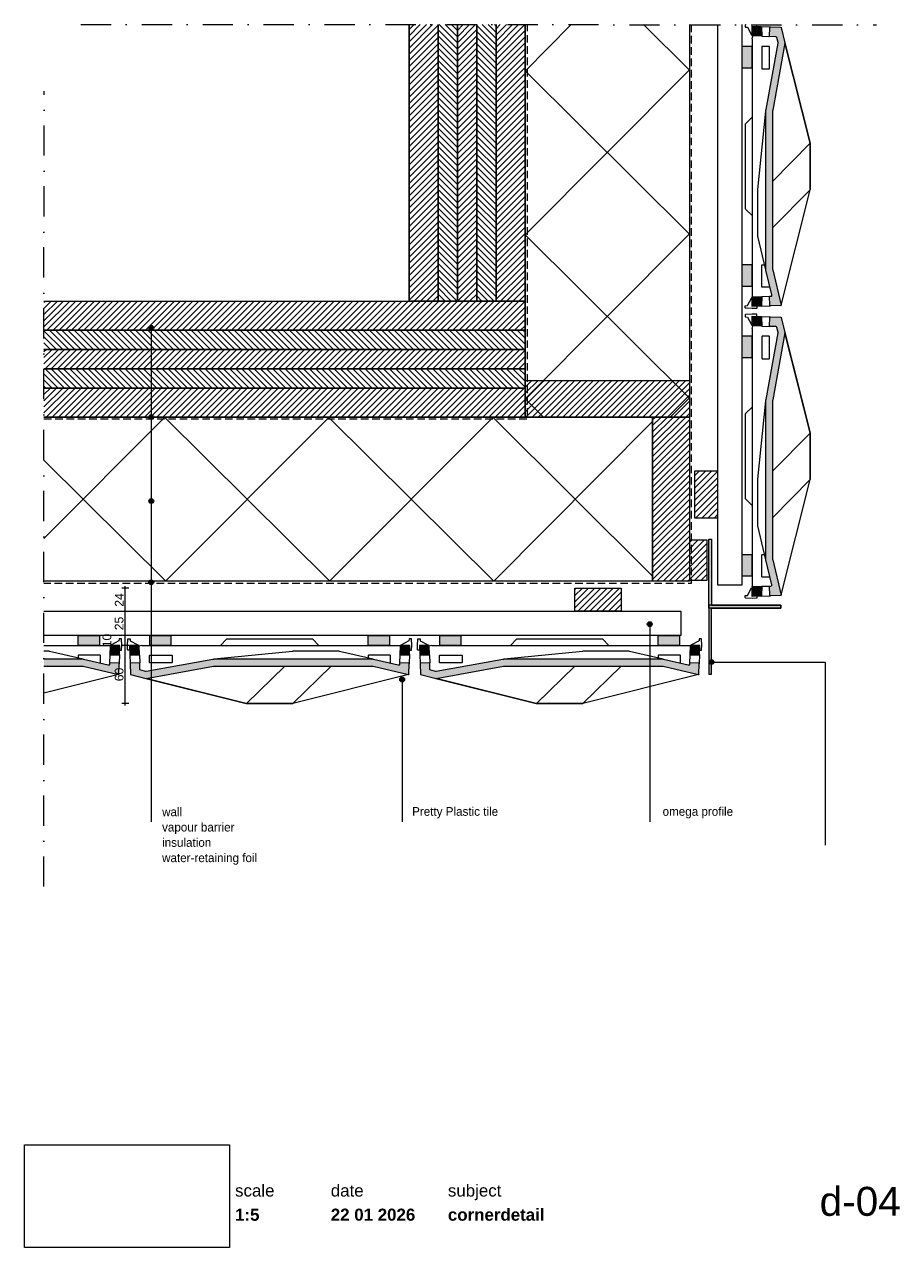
# Paper-space layout 'd-04 cornerdetail (3)' of a CAD drawing. Header units: millimetres. Extents: x 14 to 195, y 11 to 264.
import ezdxf
from ezdxf.xclip import XClip

# ---------------------------------------------------------------- set-up
doc = ezdxf.new("R2010")
doc.units = ezdxf.units.MM
doc.header["$MEASUREMENT"] = 0
doc.header["$XCLIPFRAME"] = 0
for name, pattern in [('B0302', [12.51, 6.26, -3.125, 0, -3.125]), ('B0701', [2.3412, 1.56, -0.7812]), ('Wipeout_Contour', [1000, 0, -1000])]:
    doc.linetypes.add(name, pattern=pattern)
for name, color, linetype in [('#01', 7, 'Continuous'), ('Dim - 1_50_100', 7, 'Continuous'), ('Info - 1_50_100', 7, 'Continuous'), ('Info - 1_5_10', 7, 'Continuous'), ('Info - English', 7, 'Continuous')]:
    doc.layers.add(name, color=color, linetype=linetype)
doc.styles.add('GENERATED_STYLE_1', font='HelveticaNeue.ttc')
doc.styles.add('GENERATED_STYLE_2', font='HelveticaNeue.ttc')
doc.styles.add('GENERATED_STYLE_3', font='Helvetica.ttc')
doc.styles.add('GENERATED_STYLE_4', font='txt')
picture_1 = doc.add_image_def('image1.png', size_in_pixel=(317, 159))
pattern_1 = [(45, (-5045.1847, 863.7563), (-0.6363961, 0.6363961), [])]
pattern_2 = [(315, (-5045.1847, 863.7563), (0.6363961, 0.6363961), [])]

# ---------------------------------------------------------------- blocks, each defined once
blk = doc.blocks.new('Drawing_1_1', base_point=(-200, 60))
at = {"color": 2, "linetype": 'Continuous', "lineweight": 0}
for s, insert, char_height, attachment_point, style in [('\\A1;{\\pql;\\fHelvetica Neue|b0|i0|c0|p0;\\W1.000000;scale}', (57.28, 24.14), 2.5, 1, 'GENERATED_STYLE_1'), ('\\A1;{\\pql;\\fHelvetica Neue|b0|i0|c0|p0;\\W1.000000;date}', (77.08, 24.14), 2.5, 1, 'GENERATED_STYLE_1'), ('\\A1;{\\pql;\\fHelvetica Neue|b0|i0|c0|p0;\\W1.000000;subject}', (101.31, 24.14), 2.5, 1, 'GENERATED_STYLE_1'), ('\\A1;{\\pqr;\\fHelvetica Neue|b0|i0|c0|p0;\\W1.000000;d-04}', (195, 23.65), 6, 3, 'GENERATED_STYLE_1'), ('\\A1;{\\pql;\\fHelvetica Neue|b1|i0|c0|p0;\\W1.000000;1:5}', (57.28, 19.12), 2.5, 1, 'GENERATED_STYLE_2'), ('\\A1;{\\pql;\\fHelvetica Neue|b1|i0|c0|p0;\\W1.000000;22 01 2026}', (77.08, 19.14), 2.5, 1, 'GENERATED_STYLE_2'), ('\\A1;{\\pql;\\fHelvetica Neue|b1|i0|c0|p0;\\W1.000000;cornerdetail}', (101.31, 19.14), 2.5, 1, 'GENERATED_STYLE_2')]:
    blk.add_mtext(s, dxfattribs=dict(at, insert=insert, char_height=char_height, attachment_point=attachment_point, style=style))
at = {"color": 254, "linetype": 'Wipeout_Contour', "lineweight": 0, "ltscale": 174.062972}
blk.add_wipeout([(13.71, 11.09), (56.11, 11.09), (56.11, 32.35), (13.71, 32.35)], dxfattribs=at)
at = {"color": 9, "lineweight": 0}
image = blk.add_image(picture_1, insert=(13.71, 11.09), size_in_units=(42.4, 21.27), dxfattribs=at)
image.set_boundary_path([(-0.5, -0.5), (316.5, 158.5)])
blk = doc.blocks.new('Drawing_2_1', base_point=(-5045.18, 863.76))
at = {"layer": '#01', "linetype": 'Continuous', "lineweight": 0, "true_color": 0x000000}
for points in [[(39.44, 201.47), (39.47, 201.27), (39.58, 201.11), (39.75, 201), (39.94, 200.97), (40.13, 201), (40.29, 201.11), (40.4, 201.27), (40.44, 201.47), (40.4, 201.66), (40.29, 201.82), (40.13, 201.93), (39.94, 201.97), (39.75, 201.93), (39.58, 201.82), (39.47, 201.66)], [(39.44, 183), (39.47, 182.81), (39.58, 182.65), (39.75, 182.54), (39.94, 182.5), (40.13, 182.54), (40.29, 182.65), (40.4, 182.81), (40.44, 183), (40.4, 183.19), (40.29, 183.36), (40.13, 183.47), (39.94, 183.5), (39.75, 183.47), (39.58, 183.36), (39.47, 183.19)], [(39.44, 165.61), (39.47, 165.42), (39.58, 165.26), (39.75, 165.15), (39.94, 165.11), (40.13, 165.15), (40.29, 165.26), (40.4, 165.42), (40.44, 165.61), (40.4, 165.8), (40.29, 165.97), (40.13, 166.08), (39.94, 166.11), (39.75, 166.08), (39.58, 165.97), (39.47, 165.8)], [(39.44, 148.8), (39.47, 148.61), (39.58, 148.44), (39.75, 148.34), (39.94, 148.3), (40.13, 148.34), (40.29, 148.44), (40.4, 148.61), (40.44, 148.8), (40.4, 148.99), (40.29, 149.15), (40.13, 149.26), (39.94, 149.3), (39.75, 149.26), (39.58, 149.15), (39.47, 148.99)], [(142.57, 140.12), (142.61, 139.93), (142.72, 139.77), (142.88, 139.66), (143.07, 139.62), (143.26, 139.66), (143.43, 139.77), (143.54, 139.93), (143.57, 140.12), (143.54, 140.31), (143.43, 140.47), (143.26, 140.58), (143.07, 140.62), (142.88, 140.58), (142.72, 140.47), (142.61, 140.31)], [(155.37, 132.28), (155.4, 132.09), (155.51, 131.93), (155.68, 131.82), (155.87, 131.78), (156.06, 131.82), (156.22, 131.93), (156.33, 132.09), (156.37, 132.28), (156.33, 132.47), (156.22, 132.63), (156.06, 132.74), (155.87, 132.78), (155.68, 132.74), (155.51, 132.63), (155.4, 132.47)], [(91.35, 128.66), (91.39, 128.47), (91.5, 128.31), (91.66, 128.2), (91.85, 128.16), (92.04, 128.2), (92.2, 128.31), (92.31, 128.47), (92.35, 128.66), (92.31, 128.86), (92.2, 129.02), (92.04, 129.13), (91.85, 129.16), (91.66, 129.13), (91.5, 129.02), (91.39, 128.86)]]:
    blk.add_hatch(color=18, dxfattribs=at).paths.add_polyline_path(points)
at = {"layer": 'Info - 1_50_100', "linetype": 'Continuous', "lineweight": 0, "true_color": 0x000000}
h = blk.add_hatch(dxfattribs=at)
h.set_pattern_fill('310_Naaldhout__01__0001', color=18, style=0, pattern_type=2)
h.set_pattern_definition(pattern_1)
h.paths.add_polyline_path([(99.27, 264.23), (93.27, 264.23), (93.27, 207), (99.27, 207)])
h = blk.add_hatch(dxfattribs=at)
h.set_pattern_fill('310_Naaldhout__02__0001', color=18, style=0, pattern_type=2)
h.set_pattern_definition(pattern_2)
h.paths.add_polyline_path([(103.27, 264.23), (99.27, 264.23), (99.27, 207), (103.27, 207)])
h = blk.add_hatch(dxfattribs=at)
h.set_pattern_fill('310_Naaldhout__01__0001', color=18, style=0, pattern_type=2)
h.set_pattern_definition(pattern_1)
h.paths.add_polyline_path([(107.27, 264.23), (103.27, 264.23), (103.27, 207), (107.27, 207)])
h = blk.add_hatch(dxfattribs=at)
h.set_pattern_fill('310_Naaldhout__02__0001', color=18, style=0, pattern_type=2)
h.set_pattern_definition(pattern_2)
h.paths.add_polyline_path([(111.27, 264.23), (107.27, 264.23), (107.27, 207), (111.27, 207)])
h = blk.add_hatch(dxfattribs=at)
h.set_pattern_fill('310_Naaldhout__01__0001', color=18, style=0, pattern_type=2)
h.set_pattern_definition(pattern_1)
h.paths.add_polyline_path([(117.27, 264.23), (111.27, 264.23), (111.27, 207), (117.27, 207)])
h = blk.add_hatch(dxfattribs=at)
h.set_pattern_fill('415_Isolatie_ruit_0001', color=18, style=0, pattern_type=2)
h.set_pattern_definition([(45.152, (117.267, 288.57), (-16.9703, 16.8807), []), (135.152, (117.267, 288.57), (16.9703, 17.0605), [])])
h.paths.add_polyline_path([(151.27, 264.23), (117.27, 264.23), (117.27, 183), (151.27, 183)])
h = blk.add_hatch(dxfattribs=at)
h.set_pattern_fill('310_Naaldhout__01__0001', color=18, style=0, pattern_type=2)
h.set_pattern_definition(pattern_1)
h.paths.add_polyline_path([(117.27, 207), (17.74, 207), (17.74, 201), (117.27, 201)])
h = blk.add_hatch(dxfattribs=at)
h.set_pattern_fill('310_Naaldhout__02__0001', color=18, style=0, pattern_type=2)
h.set_pattern_definition(pattern_2)
h.paths.add_polyline_path([(117.27, 201), (17.74, 201), (17.74, 197), (117.27, 197)])
h = blk.add_hatch(dxfattribs=at)
h.set_pattern_fill('310_Naaldhout__01__0001', color=18, style=0, pattern_type=2)
h.set_pattern_definition(pattern_1)
h.paths.add_polyline_path([(117.27, 197), (17.74, 197), (17.74, 193), (117.27, 193)])
h = blk.add_hatch(dxfattribs=at)
h.set_pattern_fill('310_Naaldhout__02__0001', color=18, style=0, pattern_type=2)
h.set_pattern_definition(pattern_2)
h.paths.add_polyline_path([(117.27, 193), (17.74, 193), (17.74, 189), (117.27, 189)])
h = blk.add_hatch(dxfattribs=at)
h.set_pattern_fill('310_Naaldhout__01__0001', color=18, style=0, pattern_type=2)
h.set_pattern_definition(pattern_1)
h.paths.add_polyline_path([(117.27, 183), (151.27, 183), (151.27, 190.6), (117.27, 190.6)])
h = blk.add_hatch(dxfattribs=at)
h.set_pattern_fill('310_Naaldhout__01__0001', color=18, style=0, pattern_type=2)
h.set_pattern_definition(pattern_1)
h.paths.add_polyline_path([(117.27, 189), (17.74, 189), (17.74, 183), (117.27, 183)])
h = blk.add_hatch(dxfattribs=at)
h.set_pattern_fill('415_Isolatie_ruit_0001', color=18, style=0, pattern_type=2)
h.set_pattern_definition([(135.152, (42.9, 149.003), (16.8807, 16.9703), []), (225.152, (42.9, 149.003), (-17.0605, 16.9703), [])])
h.paths.add_polyline_path([(143.67, 183), (17.74, 183), (17.74, 149), (143.67, 149)])
h = blk.add_hatch(dxfattribs=at)
h.set_pattern_fill('310_Naaldhout__01__0001', color=18, style=0, pattern_type=2)
h.set_pattern_definition(pattern_1)
h.paths.add_polyline_path([(151.27, 149), (151.27, 183), (143.67, 183), (143.67, 149)])
for points in [[(155.87, 157.71), (155.27, 157.71), (155.27, 143.45), (170.17, 143.45), (170.17, 144.05), (155.87, 144.05)], [(155.87, 129.78), (155.87, 143.45), (170.17, 143.45), (170.17, 144.05), (155.27, 144.05), (155.27, 129.78)]]:
    blk.add_hatch(color=18, dxfattribs=at).paths.add_polyline_path(points)
at = {"layer": 'Info - 1_5_10', "linetype": 'Continuous', "lineweight": 0, "true_color": 0xd1d7d8}
for points in [[(166.08, 263.83), (164.24, 263.89), (164.24, 261.89), (166.25, 261.82), (166.18, 263.73, 0.394037)], [(167.1, 213.52), (167.1, 213.48), (167.11, 213.45), (167.11, 213.42), (168.33, 208.27, -0.473151), (168.14, 208.02), (167.85, 208.01), (167.92, 206.11, 0.414085), (168.02, 206.01), (170.17, 206.08, 0.473285), (170.23, 206.16), (168.51, 213.44), (168.51, 213.46), (168.5, 213.48), (168.5, 246.4), (168.5, 246.44), (168.51, 246.48), (168.51, 246.53), (171.05, 260.42), (171.05, 260.43), (171.05, 260.45), (171.05, 260.47), (170.26, 263.64, 0.334541), (170.2, 263.69), (168.02, 263.76, 0.414085), (167.91, 263.67), (167.85, 261.76), (169.19, 261.71, -0.334419), (169.38, 261.56), (169.64, 260.5), (169.65, 260.48), (169.65, 260.45), (169.65, 260.43), (169.65, 260.41), (167.13, 246.63), (167.12, 246.58), (167.12, 246.52), (167.11, 246.46), (167.11, 246.4), (167.1, 246.34)], [(164.24, 207.89), (164.24, 205.88), (166.08, 205.94, 0.394037), (166.18, 206.04), (166.25, 207.96)], [(166.08, 203.83), (164.24, 203.89), (164.24, 201.89), (166.25, 201.82), (166.18, 203.73, 0.394037)], [(167.1, 153.52), (167.1, 153.48), (167.11, 153.45), (167.11, 153.42), (168.33, 148.27, -0.473151), (168.14, 148.02), (167.85, 148.01), (167.92, 146.11, 0.414085), (168.02, 146.01), (170.17, 146.08, 0.473285), (170.23, 146.16), (168.51, 153.44), (168.51, 153.46), (168.5, 153.48), (168.5, 186.4), (168.5, 186.44), (168.51, 186.48), (168.51, 186.53), (171.05, 200.42), (171.05, 200.43), (171.05, 200.45), (171.05, 200.47), (170.26, 203.64, 0.334541), (170.2, 203.69), (168.02, 203.76, 0.414085), (167.91, 203.67), (167.85, 201.76), (169.19, 201.71, -0.334419), (169.38, 201.56), (169.64, 200.5), (169.65, 200.48), (169.65, 200.45), (169.65, 200.43), (169.65, 200.41), (167.13, 186.63), (167.12, 186.58), (167.12, 186.52), (167.11, 186.46), (167.11, 186.4), (167.1, 186.34)], [(164.24, 147.89), (164.24, 145.88), (166.08, 145.94, 0.394037), (166.18, 146.04), (166.25, 147.96)], [(31.43, 135.71), (31.36, 133.71), (33.28, 133.78, 0.394037), (33.37, 133.87), (33.44, 135.71)], [(35.49, 133.87, 0.394037), (35.58, 133.78), (37.5, 133.71), (37.43, 135.71), (35.42, 135.71)], [(91.43, 135.71), (91.36, 133.71), (93.28, 133.78, 0.394037), (93.37, 133.87), (93.44, 135.71)], [(95.49, 133.87, 0.394037), (95.58, 133.78), (97.5, 133.71), (97.43, 135.71), (95.42, 135.71)], [(151.43, 135.71), (151.36, 133.71), (153.28, 133.78, 0.394037), (153.37, 133.87), (153.44, 135.71)], [(25.8, 132.85), (17.74, 132.85), (17.74, 131.45), (25.83, 131.45), (25.86, 131.45), (25.88, 131.45), (33.16, 129.73, 0.473285), (33.23, 129.78), (33.31, 131.94, 0.414085), (33.21, 132.04), (31.3, 132.11), (31.29, 131.81, -0.473151), (31.05, 131.63), (25.89, 132.84), (25.86, 132.85), (25.83, 132.85)], [(85.8, 132.85), (52.97, 132.85), (52.91, 132.85), (52.86, 132.85), (52.8, 132.84), (52.74, 132.83), (52.69, 132.82), (38.91, 130.31), (38.89, 130.31), (38.86, 130.31), (38.84, 130.31), (38.82, 130.31), (37.75, 130.58, -0.334419), (37.6, 130.77), (37.56, 132.11), (35.65, 132.04, 0.414085), (35.55, 131.94), (35.63, 129.76, 0.334541), (35.67, 129.7), (38.85, 128.91), (38.87, 128.9), (38.88, 128.9), (38.89, 128.91), (52.79, 131.44), (52.83, 131.45), (52.87, 131.45), (52.92, 131.45), (85.83, 131.45), (85.86, 131.45), (85.88, 131.45), (93.16, 129.73, 0.473285), (93.23, 129.78), (93.31, 131.94, 0.414085), (93.21, 132.04), (91.3, 132.11), (91.29, 131.81, -0.473151), (91.05, 131.63), (85.89, 132.84), (85.86, 132.85), (85.83, 132.85)], [(145.8, 132.85), (112.97, 132.85), (112.91, 132.85), (112.86, 132.85), (112.8, 132.84), (112.74, 132.83), (112.69, 132.82), (98.91, 130.31), (98.89, 130.31), (98.86, 130.31), (98.84, 130.31), (98.82, 130.31), (97.75, 130.58, -0.334419), (97.6, 130.77), (97.56, 132.11), (95.65, 132.04, 0.414085), (95.55, 131.94), (95.63, 129.76, 0.334541), (95.67, 129.7), (98.85, 128.91), (98.87, 128.9), (98.88, 128.9), (98.89, 128.91), (112.79, 131.44), (112.83, 131.45), (112.87, 131.45), (112.92, 131.45), (145.83, 131.45), (145.86, 131.45), (145.88, 131.45), (153.16, 129.73, 0.473285), (153.23, 129.78), (153.31, 131.94, 0.414085), (153.21, 132.04), (151.3, 132.11), (151.29, 131.81, -0.473151), (151.05, 131.63), (145.89, 132.84), (145.86, 132.85), (145.83, 132.85)]]:
    blk.add_hatch(color=254, dxfattribs=at).paths.add_polyline_path(points)
at = {"layer": 'Info - 1_5_10', "linetype": 'Continuous', "lineweight": 0, "true_color": 0xffffff}
for points in [[(162.14, 259.71), (162.14, 255.31), (164.24, 255.31), (164.24, 259.71)], [(162.14, 214.51), (162.14, 210.11), (164.24, 210.11), (164.24, 214.51)], [(162.14, 199.71), (162.14, 195.31), (164.24, 195.31), (164.24, 199.71)], [(162.14, 154.51), (162.14, 150.11), (164.24, 150.11), (164.24, 154.51)], [(24.81, 137.81), (24.81, 135.72), (29.21, 135.72), (29.21, 137.81)], [(39.61, 137.81), (39.61, 135.72), (44.01, 135.72), (44.01, 137.81)], [(84.81, 137.81), (84.81, 135.72), (89.21, 135.72), (89.21, 137.81)], [(99.61, 137.81), (99.61, 135.72), (104.01, 135.72), (104.01, 137.81)], [(144.81, 137.81), (144.81, 135.72), (149.21, 135.72), (149.21, 137.81)]]:
    blk.add_hatch(color=7, dxfattribs=at).paths.add_polyline_path(points)
at = {"layer": 'Info - 1_5_10', "linetype": 'Continuous', "lineweight": 0, "true_color": 0x99a3a6}
h = blk.add_hatch(dxfattribs=at)
h.set_pattern_fill('310_Naaldhout__01__0001', color=253, style=0, pattern_type=2)
h.set_pattern_definition(pattern_1)
h.paths.add_polyline_path([(157.15, 171.77), (152.35, 171.77), (152.35, 162.17), (157.15, 162.17)])
h = blk.add_hatch(dxfattribs=at)
h.set_pattern_fill('310_Naaldhout__01__0001', color=253, style=0, pattern_type=2)
h.set_pattern_definition(pattern_1)
h.paths.add_polyline_path([(154.96, 157.5), (151.27, 157.5), (151.27, 149.23), (154.96, 149.23)])
h = blk.add_hatch(dxfattribs=at)
h.set_pattern_fill('310_Naaldhout__01__0001', color=253, style=0, pattern_type=2)
h.set_pattern_definition(pattern_1)
h.paths.add_polyline_path([(127.59, 142.8), (137.19, 142.8), (137.19, 147.6), (127.59, 147.6)])
at = {"layer": '#01', "color": 9, "linetype": 'Continuous', "lineweight": 0}
for p, q in [((39.94, 200.97), (39.94, 110.43)), ((39.94, 182.5), (39.94, 99.18)), ((39.94, 165.11), (39.94, 114.8)), ((39.94, 148.3), (39.94, 99.18)), ((143.07, 139.62), (143.07, 99.18)), ((91.85, 128.16), (91.85, 99.18))]:
    blk.add_line(p, q, dxfattribs=at)
at = {"layer": '#01', "color": 2, "linetype": 'B0701', "lineweight": 0, "flags": 128}
for points in [[(151.67, 264.23), (151.67, 148.57), (17.74, 148.57)], [(17.74, 182.61), (117.75, 182.6), (117.75, 264.23)]]:
    blk.add_lwpolyline(points, dxfattribs=at)
at = {"layer": '#01', "color": 9, "linetype": 'Continuous', "lineweight": 0, "flags": 128}
blk.add_lwpolyline([(156.37, 132.28), (179.37, 132.28), (179.37, 94.4)], dxfattribs=at)
at = {"layer": '#01', "color": 1, "linetype": 'Continuous', "lineweight": 0}
for centre in [(39.94, 201.47), (39.94, 183), (39.94, 165.61), (39.94, 148.8), (143.07, 140.12), (155.87, 132.28), (91.85, 128.66)]:
    blk.add_circle(centre, 0.5, dxfattribs=at)
at = {"layer": 'Dim - 1_50_100', "color": 1, "linetype": 'Continuous', "lineweight": 0}
for p, q in [((35.32, 147.56), (33.82, 147.56)), ((34.57, 147.56), (34.57, 147.96)), ((34.57, 142.76), (34.57, 147.56)), ((35.32, 142.76), (33.82, 142.76)), ((34.57, 137.81), (34.57, 142.76)), ((35.32, 137.81), (33.82, 137.81)), ((34.57, 135.72), (34.57, 137.81)), ((35.32, 135.72), (33.82, 135.72)), ((34.57, 123.72), (34.57, 135.72)), ((35.32, 123.72), (33.82, 123.72)), ((34.57, 123.32), (34.57, 123.72))]:
    blk.add_line(p, q, dxfattribs=at)
at = {"layer": 'Info - 1_50_100', "color": 9, "linetype": 'Continuous', "lineweight": 0, "flags": 128}
for points in [[(99.27, 264.23), (99.27, 207), (93.27, 207), (93.27, 264.23)], [(103.27, 264.23), (103.27, 207), (99.27, 207), (99.27, 264.23)], [(107.27, 264.23), (107.27, 207), (103.27, 207), (103.27, 264.23)], [(111.27, 264.23), (111.27, 207), (107.27, 207), (107.27, 264.23)], [(117.27, 264.23), (117.27, 207), (111.27, 207), (111.27, 264.23)], [(162.14, 264.23), (162.14, 148.22), (157.15, 148.22), (157.15, 264.23)], [(17.74, 207), (117.27, 207), (117.27, 201), (17.74, 201)], [(17.74, 201), (117.27, 201), (117.27, 197), (17.74, 197)], [(17.74, 197), (117.27, 197), (117.27, 193), (17.74, 193)], [(17.74, 193), (117.27, 193), (117.27, 189), (17.74, 189)], [(17.74, 189), (117.27, 189), (117.27, 183), (17.74, 183)], [(17.74, 142.8), (149.52, 142.8), (149.52, 137.81), (17.74, 137.81)]]:
    blk.add_lwpolyline(points, dxfattribs=at)
at = {"layer": 'Info - 1_50_100', "color": 4, "linetype": 'Continuous', "lineweight": 0, "flags": 128}
for points in [[(93.27, 264.23), (93.27, 207), (117.27, 207), (117.27, 264.23)], [(17.74, 207), (117.27, 207), (117.27, 183), (17.74, 183)]]:
    blk.add_lwpolyline(points, dxfattribs=at)
at = {"layer": 'Info - 1_50_100', "color": 1, "linetype": 'Continuous', "lineweight": 0, "flags": 128}
for points in [[(151.27, 264.23), (151.27, 183), (117.27, 183), (117.27, 264.23)], [(17.74, 183), (143.67, 183), (143.67, 149), (17.74, 149)]]:
    blk.add_lwpolyline(points, dxfattribs=at)
at = {"layer": 'Info - 1_50_100', "color": 2, "linetype": 'Continuous', "lineweight": 0, "flags": 128}
for points in [[(117.27, 183), (117.27, 190.6), (151.27, 190.6), (151.27, 183)], [(151.27, 149), (143.67, 149), (143.67, 183), (151.27, 183)]]:
    blk.add_lwpolyline(points, close=True, dxfattribs=at)
at = {"layer": 'Info - 1_50_100', "color": 9, "linetype": 'Continuous', "lineweight": 0, "flags": 128}
for points in [[(155.87, 157.71), (155.87, 144.05), (170.17, 144.05), (170.17, 143.45), (155.27, 143.45), (155.27, 157.71)], [(155.87, 129.78), (155.87, 143.45), (170.17, 143.45), (170.17, 144.05), (155.27, 144.05), (155.27, 129.78)]]:
    blk.add_lwpolyline(points, close=True, dxfattribs=at)
at = {"layer": 'Info - 1_5_10', "color": 9, "linetype": 'Continuous', "lineweight": 0}
for p, q in [((166.08, 263.83), (168.02, 263.76)), ((164.24, 261.31), (164.42, 261.88)), ((164.24, 261.31), (164.24, 207.89)), ((166.25, 261.82), (167.85, 261.76)), ((171.05, 260.48), (176.24, 239.72)), ((168.5, 231.77), (176.23, 239.67)), ((176.23, 239.67), (176.23, 230.09)), ((168.5, 222.17), (176.23, 230.06)), ((166.25, 207.96), (167.85, 208.01)), ((166.08, 205.94), (164.24, 205.88)), ((166.09, 205.94), (168.02, 206.01)), ((166.08, 203.83), (168.02, 203.76)), ((164.24, 201.31), (164.42, 201.88)), ((164.24, 201.31), (164.24, 147.89)), ((166.25, 201.82), (167.85, 201.76)), ((171.05, 200.48), (176.24, 179.72)), ((168.5, 171.77), (176.23, 179.67)), ((176.23, 179.67), (176.23, 170.09)), ((168.5, 162.17), (176.23, 170.06)), ((166.25, 147.96), (167.85, 148.01)), ((166.08, 145.94), (164.24, 145.88)), ((166.09, 145.94), (168.02, 146.01)), ((17.74, 135.71), (31.43, 135.71)), ((33.37, 133.87), (33.44, 135.71)), ((38, 135.71), (37.44, 135.54)), ((38, 135.71), (91.43, 135.71)), ((93.37, 133.87), (93.44, 135.71)), ((98, 135.71), (97.44, 135.54)), ((98, 135.71), (151.43, 135.71)), ((153.37, 133.87), (153.44, 135.71)), ((31.36, 133.71), (31.3, 132.11)), ((33.37, 133.87), (33.31, 131.94)), ((35.49, 133.87), (35.55, 131.94)), ((37.5, 133.71), (37.56, 132.11)), ((91.36, 133.71), (91.3, 132.11)), ((93.37, 133.87), (93.31, 131.94)), ((95.49, 133.87), (95.55, 131.94)), ((97.5, 133.71), (97.56, 132.11)), ((151.36, 133.71), (151.3, 132.11)), ((153.37, 133.87), (153.31, 131.94)), ((67.55, 131.45), (59.65, 123.72)), ((77.15, 131.45), (69.25, 123.72)), ((127.55, 131.45), (119.65, 123.72)), ((137.15, 131.45), (129.25, 123.72)), ((38.84, 128.91), (59.59, 123.72)), ((98.84, 128.91), (119.59, 123.72)), ((59.65, 123.72), (69.22, 123.72)), ((119.65, 123.72), (129.22, 123.72))]:
    blk.add_line(p, q, dxfattribs=at)
at = {"layer": 'Info - 1_5_10', "color": 9, "linetype": 'Continuous', "lineweight": 0, "flags": 128}
for points in [[(162.88, 264.23, 0.213035), (162.84, 264.16), (162.84, 263.73), (163.3, 263.71), (164.09, 262.15), (164.24, 262.12)], [(165.24, 263.89), (165.24, 264.17, 0.162396), (165.22, 264.23)], [(170.17, 206.08, 0.312132), (170.26, 206.17), (176.23, 230.05, 0.102037), (176.23, 230.1), (176.24, 239.69, 0.037171), (176.23, 239.72), (171.05, 260.45)], [(167.11, 213.44), (165.45, 220.45, -0.082482), (165.45, 220.5), (165.45, 230.07, -0.060953), (165.45, 230.12), (167.1, 246.34)], [(164.24, 245.08), (162.87, 243.72, 0.188266), (162.84, 243.65), (162.84, 226.13, 0.225103), (162.88, 226.05), (164.24, 224.69)], [(167.95, 209.87), (166.36, 209.87, -0.432265), (166.26, 209.97), (166.26, 214.44, -0.374997), (166.36, 214.53), (166.85, 214.53)], [(165.24, 205.89), (165.24, 205.6, -0.404156), (165.15, 205.5), (164.26, 205.47), (162.94, 205.52, -0.404506), (162.84, 205.62), (162.84, 206.04), (163.3, 206.06), (164.09, 207.62), (164.24, 207.65)], [(165.24, 203.89), (165.24, 204.17, 0.404156), (165.15, 204.27), (164.26, 204.3), (162.94, 204.26, 0.404506), (162.84, 204.16), (162.84, 203.73), (163.3, 203.71), (164.09, 202.15), (164.24, 202.12)], [(170.17, 146.08, 0.312132), (170.26, 146.17), (176.23, 170.05, 0.102037), (176.23, 170.1), (176.24, 179.69, 0.037171), (176.23, 179.72), (171.05, 200.45)], [(164.24, 185.08), (162.87, 183.72, 0.188266), (162.84, 183.65), (162.84, 166.13, 0.225103), (162.88, 166.05), (164.24, 164.69)], [(167.11, 153.44), (165.45, 160.45, -0.082482), (165.45, 160.5), (165.45, 170.07, -0.060953), (165.45, 170.12), (167.1, 186.34)], [(167.95, 149.87), (166.36, 149.87, -0.432265), (166.26, 149.97), (166.26, 154.44, -0.374997), (166.36, 154.53), (166.85, 154.53)], [(165.24, 145.89), (165.24, 145.6, -0.404156), (165.15, 145.5), (164.26, 145.47), (162.94, 145.52, -0.404506), (162.84, 145.62), (162.84, 146.04), (163.3, 146.06), (164.09, 147.62), (164.24, 147.65)], [(33.43, 134.71), (33.71, 134.71, 0.404156), (33.81, 134.81), (33.84, 135.69), (33.8, 137.01, 0.404506), (33.7, 137.11), (33.27, 137.11), (33.26, 136.65), (31.69, 135.86), (31.67, 135.71)], [(35.43, 134.71), (35.15, 134.71, -0.404156), (35.05, 134.81), (35.02, 135.69), (35.06, 137.01, -0.404506), (35.16, 137.11), (35.59, 137.11), (35.6, 136.65), (37.17, 135.86), (37.19, 135.71)], [(54.24, 135.72), (55.6, 137.08, -0.188266), (55.67, 137.11), (73.19, 137.11, -0.225103), (73.27, 137.07), (74.63, 135.71)], [(93.43, 134.71), (93.71, 134.71, 0.404156), (93.81, 134.81), (93.84, 135.69), (93.8, 137.01, 0.404506), (93.7, 137.11), (93.27, 137.11), (93.26, 136.65), (91.69, 135.86), (91.67, 135.71)], [(95.43, 134.71), (95.15, 134.71, -0.404156), (95.05, 134.81), (95.02, 135.69), (95.06, 137.01, -0.404506), (95.16, 137.11), (95.59, 137.11), (95.6, 136.65), (97.17, 135.86), (97.19, 135.71)], [(114.24, 135.72), (115.6, 137.08, -0.188266), (115.67, 137.11), (133.19, 137.11, -0.225103), (133.27, 137.07), (134.63, 135.71)], [(153.43, 134.71), (153.71, 134.71, 0.404156), (153.81, 134.81), (153.84, 135.69), (153.8, 137.01, 0.404506), (153.7, 137.11), (153.27, 137.11), (153.26, 136.65), (151.69, 135.86), (151.67, 135.71)], [(25.88, 132.85), (18.87, 134.5, 0.082482), (18.82, 134.51), (17.74, 134.51)], [(85.88, 132.85), (78.87, 134.5, 0.082482), (78.82, 134.51), (69.25, 134.51, 0.060953), (69.19, 134.5), (52.97, 132.86)], [(145.88, 132.85), (138.87, 134.5, 0.082482), (138.82, 134.51), (129.25, 134.51, 0.060953), (129.19, 134.5), (112.97, 132.86)], [(29.45, 132), (29.45, 133.6, 0.432265), (29.35, 133.69), (24.88, 133.69, 0.374997), (24.79, 133.59), (24.79, 133.1)], [(89.45, 132), (89.45, 133.6, 0.432265), (89.35, 133.69), (84.88, 133.69, 0.374997), (84.79, 133.59), (84.79, 133.1)], [(149.45, 132), (149.45, 133.6, 0.432265), (149.35, 133.69), (144.88, 133.69, 0.374997), (144.79, 133.59), (144.79, 133.1)], [(33.23, 129.78, -0.312132), (33.14, 129.69), (17.74, 125.84)], [(93.23, 129.78, -0.312132), (93.14, 129.69), (69.26, 123.72, -0.102037), (69.22, 123.72), (59.63, 123.72, -0.037171), (59.6, 123.72), (38.87, 128.91)], [(153.23, 129.78, -0.312132), (153.14, 129.69), (129.26, 123.72, -0.102037), (129.22, 123.72), (119.63, 123.72, -0.037171), (119.6, 123.72), (98.87, 128.91)]]:
    blk.add_lwpolyline(points, format="xyb", dxfattribs=at)
at = {"layer": 'Info - 1_5_10', "color": 2, "linetype": 'Continuous', "lineweight": 0, "flags": 128}
for points in [[(166.08, 263.83, -0.394037), (166.18, 263.73), (166.25, 261.82), (164.24, 261.89), (164.24, 263.89)], [(167.1, 213.52), (167.1, 246.34), (167.11, 246.4), (167.11, 246.46), (167.12, 246.52), (167.12, 246.58), (167.13, 246.63), (169.65, 260.41), (169.65, 260.43), (169.65, 260.45), (169.65, 260.48), (169.64, 260.5), (169.38, 261.56, 0.334419), (169.19, 261.71), (167.85, 261.76), (167.91, 263.67, -0.414085), (168.02, 263.76), (170.2, 263.69, -0.334541), (170.26, 263.64), (171.05, 260.47), (171.05, 260.45), (171.05, 260.43), (171.05, 260.42), (168.51, 246.53), (168.51, 246.48), (168.5, 246.44), (168.5, 246.4), (168.5, 213.48), (168.51, 213.46), (168.51, 213.44), (170.23, 206.16, -0.473285), (170.17, 206.08), (168.02, 206.01, -0.414085), (167.92, 206.11), (167.85, 208.01), (168.14, 208.02, 0.473151), (168.33, 208.27), (167.11, 213.42), (167.11, 213.45), (167.1, 213.48)], [(164.24, 207.89), (166.25, 207.96), (166.18, 206.04, -0.394037), (166.08, 205.94), (164.24, 205.88)], [(166.08, 203.83, -0.394037), (166.18, 203.73), (166.25, 201.82), (164.24, 201.89), (164.24, 203.89)], [(167.1, 153.52), (167.1, 186.34), (167.11, 186.4), (167.11, 186.46), (167.12, 186.52), (167.12, 186.58), (167.13, 186.63), (169.65, 200.41), (169.65, 200.43), (169.65, 200.45), (169.65, 200.48), (169.64, 200.5), (169.38, 201.56, 0.334419), (169.19, 201.71), (167.85, 201.76), (167.91, 203.67, -0.414085), (168.02, 203.76), (170.2, 203.69, -0.334541), (170.26, 203.64), (171.05, 200.47), (171.05, 200.45), (171.05, 200.43), (171.05, 200.42), (168.51, 186.53), (168.51, 186.48), (168.5, 186.44), (168.5, 186.4), (168.5, 153.48), (168.51, 153.46), (168.51, 153.44), (170.23, 146.16, -0.473285), (170.17, 146.08), (168.02, 146.01, -0.414085), (167.92, 146.11), (167.85, 148.01), (168.14, 148.02, 0.473151), (168.33, 148.27), (167.11, 153.42), (167.11, 153.45), (167.1, 153.48)], [(164.24, 147.89), (166.25, 147.96), (166.18, 146.04, -0.394037), (166.08, 145.94), (164.24, 145.88)], [(31.43, 135.71), (31.36, 133.71), (33.28, 133.78, 0.394037), (33.37, 133.87), (33.44, 135.71)], [(35.49, 133.87, 0.394037), (35.58, 133.78), (37.5, 133.71), (37.43, 135.71), (35.42, 135.71)], [(91.43, 135.71), (91.36, 133.71), (93.28, 133.78, 0.394037), (93.37, 133.87), (93.44, 135.71)], [(95.49, 133.87, 0.394037), (95.58, 133.78), (97.5, 133.71), (97.43, 135.71), (95.42, 135.71)], [(151.43, 135.71), (151.36, 133.71), (153.28, 133.78, 0.394037), (153.37, 133.87), (153.44, 135.71)], [(85.8, 132.85), (52.97, 132.85), (52.91, 132.85), (52.86, 132.85), (52.8, 132.84), (52.74, 132.83), (52.69, 132.82), (38.91, 130.31), (38.89, 130.31), (38.86, 130.31), (38.84, 130.31), (38.82, 130.31), (37.75, 130.58, -0.334419), (37.6, 130.77), (37.56, 132.11), (35.65, 132.04, 0.414085), (35.55, 131.94), (35.63, 129.76, 0.334541), (35.67, 129.7), (38.85, 128.91), (38.87, 128.9), (38.88, 128.9), (38.89, 128.91), (52.79, 131.44), (52.83, 131.45), (52.87, 131.45), (52.92, 131.45), (85.83, 131.45), (85.86, 131.45), (85.88, 131.45), (93.16, 129.73, 0.473285), (93.23, 129.78), (93.31, 131.94, 0.414085), (93.21, 132.04), (91.3, 132.11), (91.29, 131.81, -0.473151), (91.05, 131.63), (85.89, 132.84), (85.86, 132.85), (85.83, 132.85)], [(145.8, 132.85), (112.97, 132.85), (112.91, 132.85), (112.86, 132.85), (112.8, 132.84), (112.74, 132.83), (112.69, 132.82), (98.91, 130.31), (98.89, 130.31), (98.86, 130.31), (98.84, 130.31), (98.82, 130.31), (97.75, 130.58, -0.334419), (97.6, 130.77), (97.56, 132.11), (95.65, 132.04, 0.414085), (95.55, 131.94), (95.63, 129.76, 0.334541), (95.67, 129.7), (98.85, 128.91), (98.87, 128.9), (98.88, 128.9), (98.89, 128.91), (112.79, 131.44), (112.83, 131.45), (112.87, 131.45), (112.92, 131.45), (145.83, 131.45), (145.86, 131.45), (145.88, 131.45), (153.16, 129.73, 0.473285), (153.23, 129.78), (153.31, 131.94, 0.414085), (153.21, 132.04), (151.3, 132.11), (151.29, 131.81, -0.473151), (151.05, 131.63), (145.89, 132.84), (145.86, 132.85), (145.83, 132.85)]]:
    blk.add_lwpolyline(points, format="xyb", close=True, dxfattribs=at)
for points in [[(162.14, 259.71), (162.14, 255.31), (164.24, 255.31), (164.24, 259.71)], [(162.14, 214.51), (162.14, 210.11), (164.24, 210.11), (164.24, 214.51)], [(162.14, 199.71), (162.14, 195.31), (164.24, 195.31), (164.24, 199.71)], [(162.14, 154.51), (162.14, 150.11), (164.24, 150.11), (164.24, 154.51)], [(24.81, 137.81), (29.21, 137.81), (29.21, 135.72), (24.81, 135.72)], [(39.61, 137.81), (44.01, 137.81), (44.01, 135.72), (39.61, 135.72)], [(84.81, 137.81), (89.21, 137.81), (89.21, 135.72), (84.81, 135.72)], [(99.61, 137.81), (104.01, 137.81), (104.01, 135.72), (99.61, 135.72)], [(144.81, 137.81), (149.21, 137.81), (149.21, 135.72), (144.81, 135.72)]]:
    blk.add_lwpolyline(points, close=True, dxfattribs=at)
at = {"layer": 'Info - 1_5_10', "color": 9, "linetype": 'Continuous', "lineweight": 0, "flags": 128}
for points in [[(167.75, 259.73), (166.35, 259.73, 0.414214), (166.25, 259.6), (166.25, 255.18, 0.414214), (166.34, 255.07), (167.76, 255.07, 0.414214), (167.85, 255.17), (167.85, 259.6, 0.414214)], [(167.75, 199.73), (166.35, 199.73, 0.414214), (166.25, 199.6), (166.25, 195.18, 0.414214), (166.34, 195.07), (167.76, 195.07, 0.414214), (167.85, 195.17), (167.85, 199.6, 0.414214)], [(39.59, 132.21), (39.59, 133.61, -0.414214), (39.72, 133.71), (44.14, 133.71, -0.414214), (44.25, 133.61), (44.25, 132.2, -0.414214), (44.15, 132.11), (39.72, 132.11, -0.414214)], [(99.59, 132.21), (99.59, 133.61, -0.414214), (99.72, 133.71), (104.14, 133.71, -0.414214), (104.25, 133.61), (104.25, 132.2, -0.414214), (104.15, 132.11), (99.72, 132.11, -0.414214)]]:
    blk.add_lwpolyline(points, format="xyb", close=True, dxfattribs=at)
at = {"layer": 'Info - 1_5_10', "color": 4, "linetype": 'Continuous', "lineweight": 0, "flags": 128}
for points in [[(157.15, 171.77), (152.35, 171.77), (152.35, 162.17), (157.15, 162.17)], [(154.96, 157.5), (151.27, 157.5), (151.27, 149.23), (154.96, 149.23)], [(127.59, 142.8), (127.59, 147.6), (137.19, 147.6), (137.19, 142.8)]]:
    blk.add_lwpolyline(points, close=True, dxfattribs=at)
at = {"layer": 'Info - 1_5_10', "color": 2, "linetype": 'Continuous', "lineweight": 0, "flags": 128}
blk.add_lwpolyline([(17.74, 131.45), (25.83, 131.45), (25.86, 131.45), (25.88, 131.45), (33.16, 129.73, 0.473285), (33.23, 129.78), (33.31, 131.94, 0.414085), (33.21, 132.04), (31.3, 132.11), (31.29, 131.81, -0.473151), (31.05, 131.63), (25.89, 132.84), (25.86, 132.85), (25.83, 132.85), (25.8, 132.85), (17.74, 132.85)], format="xyb", dxfattribs=at)
at = {"layer": 'Dim - 1_50_100', "color": 2, "linetype": 'Continuous', "lineweight": 0, "char_height": 1.8, "width": 2.8266, "attachment_point": 7, "rotation": 90, "style": 'GENERATED_STYLE_3'}
for s, insert in [('\\A1;{\\pql;\\fHelvetica|b0|i0|c0|p0;\\W1.000000;24}', (34.21, 143.74)), ('\\A1;{\\pql;\\fHelvetica|b0|i0|c0|p0;\\W1.000000;25}', (34.21, 138.87)), ('\\A1;{\\pql;\\fHelvetica|b0|i0|c0|p0;\\W1.000000;10}', (31.69, 135.35)), ('\\A1;{\\pql;\\fHelvetica|b0|i0|c0|p0;\\W1.000000;60}', (34.21, 128.31))]:
    blk.add_mtext(s, dxfattribs=dict(at, insert=insert))
at = {"layer": 'Info - English', "color": 2, "linetype": 'Continuous', "lineweight": 0, "char_height": 1.8, "style": 'GENERATED_STYLE_4'}
for s, insert, attachment_point, line_spacing_factor in [('\\A1;{\\pql;\\fWork Sans|b0|i0|c0|p0;\\W1.000000;wall\\P\\pql;\\fWork Sans|b0|i0|c0|p0;\\W1.000000;vapour barrier\\P\\pql;\\fWork Sans|b0|i0|c0|p0;\\W1.000000;insulation\\P\\pql;\\fWork Sans|b0|i0|c0|p0;\\W1.000000;water-retaining foil}', (42.18, 96.25), 4, 1.05635), ('\\A1;{\\pqr;\\fWork Sans|b0|i0|c0|p0;\\W1.000000;profile\\P\\pqr;\\fWork Sans|b0|i0|c0|p0;\\W1.000000;70*70mm}', (207.8, 94.46), 6, 1.115522)]:
    blk.add_mtext(s, dxfattribs=dict(at, insert=insert, attachment_point=attachment_point, line_spacing_factor=line_spacing_factor))
at = {"layer": 'Info - English', "color": 2, "linetype": 'Continuous', "lineweight": 0, "char_height": 1.8, "attachment_point": 4, "style": 'GENERATED_STYLE_4'}
for s, insert in [('\\A1;{\\pql;\\fWork Sans|b0|i0|c0|p0;\\W1.000000;Pretty Plastic tile }', (93.91, 101.09)), ('\\A1;{\\pql;\\fWork Sans|b0|i0|c0|p0;\\W1.000000;omega profile}', (145.73, 101.09))]:
    blk.add_mtext(s, dxfattribs=dict(at, insert=insert))

psp = doc.layouts.new('d-04 cornerdetail (3)')

# ---------------------------------------------------------------- linework, layer by layer
at = {"layer": '#01', "color": 2, "linetype": 'B0302', "lineweight": 0}
for p, q in [((25.36, 264.27), (190.01, 264.2)), ((17.69, 85.8), (17.76, 250.45))]:
    psp.add_line(p, q, dxfattribs=at)

# ---------------------------------------------------------------- block references
at = {"color": 4, "linetype": 'Continuous', "lineweight": 0}
ref = psp.add_blockref('Drawing_2_1', (-5045.18, 863.76), dxfattribs=at)
XClip(ref).set_block_clipping_path([(17.7350057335, 68.1487439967), (194.2955324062, 264.2296680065)])
ref = psp.add_blockref('Drawing_1_1', (-200, 60), dxfattribs=at)
XClip(ref).set_block_clipping_path([(-287.3178906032, -75.7273941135), (502.7286062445, 56.3449743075)])

doc.saveas('drawing.dxf')
